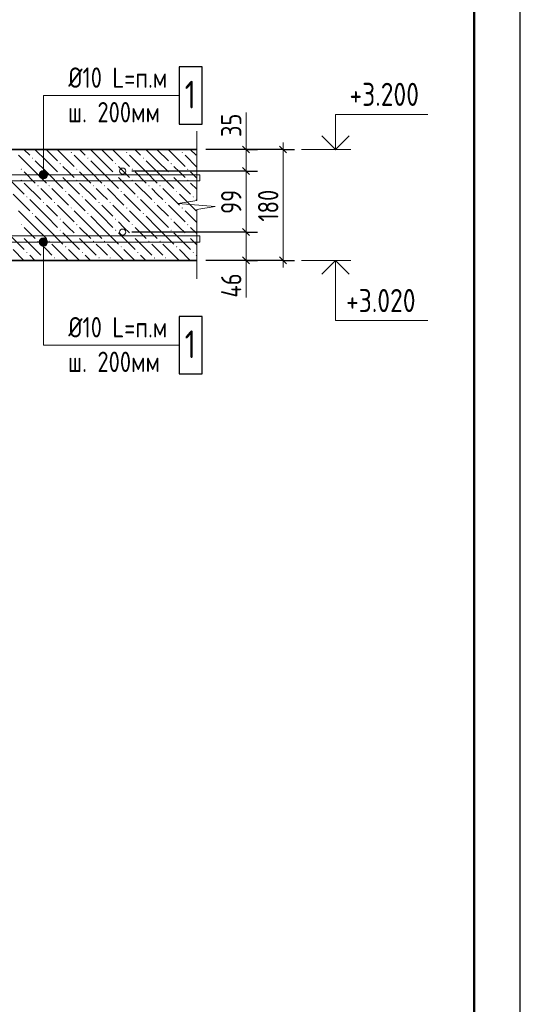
# Model space of a CAD drawing. Header units: millimetres. Extents: x 0 to 43617, y 0 to 59400.
# Tile 21 of 30: x 36585 to 42000, y 26018 to 36668. Entities that reach past the tile are written whole.
import ezdxf

# ---------------------------------------------------------------- set-up
doc = ezdxf.new("R2010")
doc.units = ezdxf.units.MM
for name, color, linetype, lineweight in [('Standard', 7, 'Continuous', 25), ('Позиционная метка линия выноска', 7, 'Continuous', 13), ('Позиционная метка номер позиции', 7, 'Continuous', 13), ('Примечания', 7, 'Continuous', 25), ('Размерная выноска', 7, 'Continuous', 13), ('Фоновоя арматура Х1', 7, 'Continuous', 25)]:
    doc.layers.add(name, color=color, linetype=linetype, lineweight=lineweight)
doc.layers.add('ЖБ Перекрытие верхний уровень', color=7, linetype='Continuous', lineweight=25, true_color=0xe0e0ff)
doc.styles.add('GOST 2.304-81', font='txt')

msp = doc.modelspace()

# ---------------------------------------------------------------- hatches: boundary and pattern name
at = {"layer": 'ЖБ Перекрытие верхний уровень', "linetype": 'Continuous', "lineweight": 18, "transparency": 33554687}
for points in [[(36716, 35171), (36723, 35177), (36729, 35171), (36723, 35164)], [(37136, 35231), (37143, 35237), (37149, 35231), (37143, 35224)], [(37316, 35171), (37323, 35177), (37329, 35171), (37323, 35164)], [(37736, 35231), (37743, 35237), (37749, 35231), (37743, 35224)], [(37916, 35171), (37923, 35177), (37929, 35171), (37923, 35164)], [(38336, 35231), (38343, 35237), (38349, 35231), (38343, 35224)], [(36596, 35051), (36603, 35057), (36609, 35051), (36603, 35044)], [(37016, 35111), (37023, 35117), (37029, 35111), (37023, 35104)], [(37196, 35051), (37203, 35057), (37209, 35051), (37203, 35044)], [(37616, 35111), (37623, 35117), (37629, 35111), (37623, 35104)], [(37796, 35051), (37803, 35057), (37809, 35051), (37803, 35044)], [(38216, 35111), (38223, 35117), (38229, 35111), (38223, 35104)], [(38396, 35051), (38403, 35057), (38409, 35051), (38403, 35044)], [(36596, 34931), (36603, 34937), (36609, 34931), (36603, 34924)], [(37016, 34991), (37023, 34997), (37029, 34991), (37023, 34984)], [(37196, 34931), (37203, 34937), (37209, 34931), (37203, 34924)], [(37616, 34991), (37623, 34997), (37629, 34991), (37623, 34984)], [(37796, 34931), (37803, 34937), (37809, 34931), (37803, 34924)], [(38216, 34991), (38223, 34997), (38229, 34991), (38223, 34984)], [(38396, 34931), (38403, 34937), (38409, 34931), (38403, 34924)], [(36776, 34871), (36783, 34877), (36789, 34871), (36783, 34864)], [(36896, 34871), (36903, 34877), (36909, 34871), (36903, 34864)], [(37376, 34871), (37383, 34877), (37389, 34871), (37383, 34864)], [(37496, 34871), (37503, 34877), (37509, 34871), (37503, 34864)], [(37976, 34871), (37983, 34877), (37989, 34871), (37983, 34864)], [(38096, 34871), (38103, 34877), (38109, 34871), (38103, 34864)], [(36656, 34751), (36663, 34757), (36669, 34751), (36663, 34744)], [(37076, 34811), (37083, 34817), (37089, 34811), (37083, 34804)], [(37256, 34751), (37263, 34757), (37269, 34751), (37263, 34744)], [(37676, 34811), (37683, 34817), (37689, 34811), (37683, 34804)], [(37856, 34751), (37863, 34757), (37869, 34751), (37863, 34744)], [(38276, 34811), (38283, 34817), (38289, 34811), (38283, 34804)], [(38456, 34751), (38463, 34757), (38469, 34751), (38463, 34744)], [(36836, 34691), (36843, 34697), (36849, 34691), (36843, 34684)], [(36956, 34691), (36963, 34697), (36969, 34691), (36963, 34684)], [(37136, 34631), (37143, 34637), (37149, 34631), (37143, 34624)], [(37436, 34691), (37443, 34697), (37449, 34691), (37443, 34684)], [(37556, 34691), (37563, 34697), (37569, 34691), (37563, 34684)], [(37736, 34631), (37743, 34637), (37749, 34631), (37743, 34624)], [(38036, 34691), (38043, 34697), (38049, 34691), (38043, 34684)], [(38156, 34691), (38163, 34697), (38169, 34691), (38163, 34684)], [(38336, 34631), (38343, 34637), (38349, 34631), (38343, 34624)], [(36716, 34571), (36723, 34577), (36729, 34571), (36723, 34564)], [(37016, 34511), (37023, 34517), (37029, 34511), (37023, 34504)], [(37316, 34571), (37323, 34577), (37329, 34571), (37323, 34564)], [(37616, 34511), (37623, 34517), (37629, 34511), (37623, 34504)], [(37916, 34571), (37923, 34577), (37929, 34571), (37923, 34564)], [(38216, 34511), (38223, 34517), (38229, 34511), (38223, 34504)], [(36596, 34451), (36603, 34457), (36609, 34451), (36603, 34444)], [(37016, 34391), (37023, 34397), (37029, 34391), (37023, 34384)], [(37196, 34451), (37203, 34457), (37209, 34451), (37203, 34444)], [(37616, 34391), (37623, 34397), (37629, 34391), (37623, 34384)], [(37796, 34451), (37803, 34457), (37809, 34451), (37803, 34444)], [(38216, 34391), (38223, 34397), (38229, 34391), (38223, 34384)], [(38396, 34451), (38403, 34457), (38409, 34451), (38403, 34444)], [(36596, 34331), (36603, 34337), (36609, 34331), (36603, 34324)], [(37196, 34331), (37203, 34337), (37209, 34331), (37203, 34324)], [(37796, 34331), (37803, 34337), (37809, 34331), (37803, 34324)], [(38396, 34331), (38403, 34337), (38409, 34331), (38403, 34324)], [(36776, 34271), (36783, 34277), (36789, 34271), (36783, 34264)], [(36896, 34271), (36903, 34277), (36909, 34271), (36903, 34264)], [(37076, 34211), (37083, 34217), (37089, 34211), (37083, 34204)], [(37376, 34271), (37383, 34277), (37389, 34271), (37383, 34264)], [(37496, 34271), (37503, 34277), (37509, 34271), (37503, 34264)], [(37676, 34211), (37683, 34217), (37689, 34211), (37683, 34204)], [(37976, 34271), (37983, 34277), (37989, 34271), (37983, 34264)], [(38096, 34271), (38103, 34277), (38109, 34271), (38103, 34264)], [(38276, 34211), (38283, 34217), (38289, 34211), (38283, 34204)], [(36656, 34151), (36663, 34157), (36669, 34151), (36663, 34144)], [(36836, 34091), (36843, 34097), (36849, 34091), (36843, 34084)], [(36956, 34091), (36963, 34097), (36969, 34091), (36963, 34084)], [(37256, 34151), (37263, 34157), (37269, 34151), (37263, 34144)], [(37436, 34091), (37443, 34097), (37449, 34091), (37443, 34084)], [(37556, 34091), (37563, 34097), (37569, 34091), (37563, 34084)], [(37856, 34151), (37863, 34157), (37869, 34151), (37863, 34144)], [(38036, 34091), (38043, 34097), (38049, 34091), (38043, 34084)], [(38156, 34091), (38163, 34097), (38169, 34091), (38163, 34084)], [(38456, 34151), (38463, 34157), (38469, 34151), (38463, 34144)]]:
    msp.add_hatch(color=7, dxfattribs=at).paths.add_polyline_path(points, flags=16)
at = {"layer": 'Позиционная метка линия выноска', "linetype": 'Continuous', "lineweight": 13, "transparency": 33554687}
for points in [[(36880, 35013), (36803, 35013), (36797, 34990)], [(36880, 35013), (36797, 34990), (36887, 34990)], [(36887, 34990), (36797, 34990), (36803, 34968)], [(36864, 35029), (36819, 35029), (36803, 35013)], [(36864, 35029), (36803, 35013), (36880, 35013)], [(36887, 34990), (36803, 34968), (36880, 34968)], [(36880, 34968), (36803, 34968), (36819, 34951)], [(36819, 35029), (36864, 35029), (36842, 35035)], [(36880, 34968), (36819, 34951), (36864, 34951)], [(36864, 34951), (36819, 34951), (36842, 34945)], [(36803, 34286), (36880, 34286), (36864, 34302)], [(36803, 34286), (36864, 34302), (36819, 34302)], [(36819, 34302), (36864, 34302), (36842, 34308)], [(36797, 34263), (36887, 34263), (36880, 34286)], [(36797, 34263), (36880, 34286), (36803, 34286)], [(36803, 34241), (36887, 34263), (36797, 34263)], [(36803, 34241), (36880, 34241), (36887, 34263)], [(36819, 34225), (36880, 34241), (36803, 34241)], [(36819, 34225), (36864, 34225), (36880, 34241)], [(36864, 34225), (36819, 34225), (36842, 34218)]]:
    msp.add_hatch(color=7, dxfattribs=at).paths.add_polyline_path(points)

# ---------------------------------------------------------------- linework, layer by layer
at = {"layer": 'Standard', "color": 251, "linetype": 'Continuous', "lineweight": -3, "true_color": 0x656565, "transparency": 33554687}
for p, q in [((39433, 35263), (38600, 35263)), ((39033, 35263), (38908, 35263)), ((39033, 35263), (39158, 35263)), ((39433, 35263), (39308, 35263)), ((39433, 35263), (39558, 35263)), ((39033, 35030), (38908, 35030)), ((39033, 35030), (39158, 35030)), ((39033, 34370), (38908, 34370)), ((39033, 34370), (39158, 34370)), ((39433, 34063), (38600, 34063)), ((39033, 34063), (38908, 34063)), ((39033, 34063), (39158, 34063)), ((39433, 34063), (39308, 34063)), ((39433, 34063), (39558, 34063))]:
    msp.add_line(p, q, dxfattribs=at)
at = {"layer": 'Standard', "color": 7, "linetype": 'Continuous', "lineweight": 25, "transparency": 33554687}
for p, q in [((38996, 35301), (39071, 35226)), ((39471, 35226), (39396, 35301)), ((38996, 35068), (39071, 34993)), ((38996, 34408), (39071, 34333)), ((38996, 34101), (39071, 34026)), ((39471, 34026), (39396, 34101))]:
    msp.add_line(p, q, dxfattribs=at)
at = {"layer": 'Standard', "color": 7, "linetype": 'Continuous', "lineweight": 13, "transparency": 33554687}
for p, q in [((39033, 35263), (39033, 35338)), ((39033, 35263), (39033, 35030)), ((39433, 35263), (39433, 35338)), ((39633, 35263), (40167, 35263)), ((39033, 35030), (39033, 34370)), ((39033, 34370), (39033, 34063)), ((39033, 34063), (39033, 33988)), ((39433, 34063), (39433, 33988)), ((39633, 34063), (40167, 34063))]:
    msp.add_line(p, q, dxfattribs=at)
msp.add_lwpolyline([(0, 0), (42000, 0), (42000, 59400), (0, 59400), (0, 0)], close=True, dxfattribs=at)
for points in [[(42000, 59400), (0, 59400), (0, 0), (42000, 0), (42000, 59400)], [(42000, 59400), (0, 59400), (0, 0), (42000, 0), (42000, 59400)], [(40000, 35263), (40000, 35643), (41000, 35643)], [(39433, 34063), (39433, 34748), (39433, 34748), (39433, 35263)], [(40000, 34063), (40000, 33413), (41000, 33413)]]:
    msp.add_lwpolyline(points, dxfattribs=at)
at = {"layer": 'Standard', "color": 7, "linetype": 'Continuous', "lineweight": 25, "transparency": 33554687}
msp.add_lwpolyline([(42000, 59400), (0, 59400), (0, 0), (42000, 0), (42000, 59400)], dxfattribs=at)
at = {"layer": 'Standard', "color": 7, "linetype": 'Continuous', "lineweight": 50, "transparency": 33554687}
msp.add_lwpolyline([(2000, 58900), (41500, 58900), (41500, 500), (2000, 500), (2000, 58900)], close=True, dxfattribs=at)
at = {"layer": 'Standard', "color": 7, "linetype": 'Continuous', "lineweight": 35, "transparency": 33554687}
for points in [[(39852, 35412), (40000, 35263), (40149, 35412)], [(39852, 33915), (40000, 34063), (40149, 33915)]]:
    msp.add_lwpolyline(points, dxfattribs=at)
at = {"layer": 'Standard', "color": 251, "linetype": 'Continuous', "lineweight": -3, "true_color": 0x656565, "transparency": 33554687}
for points in [[(39033, 35263), (39016, 35263), (39016, 35263), (39016, 35263), (39016, 35263), (38600, 35263)], [(39033, 35030), (39016, 35030), (39016, 35030), (39016, 35030), (39016, 35030), (37798, 35030)], [(39033, 34370), (39016, 34370), (39016, 34370), (37798, 34370)], [(39033, 34063), (39016, 34063), (39016, 34063), (38600, 34063)]]:
    msp.add_lwpolyline(points, dxfattribs=at)
at = {"layer": 'ЖБ Перекрытие верхний уровень', "color": 7, "linetype": 'Continuous', "lineweight": 35, "transparency": 33554687}
for p, q in [((38500, 35263), (31833, 35263)), ((31833, 34063), (38500, 34063))]:
    msp.add_line(p, q, dxfattribs=at)
at = {"layer": 'ЖБ Перекрытие верхний уровень', "color": 9, "linetype": 'Continuous', "lineweight": 18, "true_color": 0xc7c7c7, "transparency": 33554687}
for p, q in [((36630, 35263), (36693, 35201)), ((36873, 35141), (36750, 35263)), ((36873, 35261), (36993, 35141)), ((36993, 35261), (37173, 35081)), ((37110, 35263), (37113, 35261)), ((37230, 35263), (37293, 35201)), ((37473, 35141), (37350, 35263)), ((37473, 35261), (37593, 35141)), ((37593, 35261), (37773, 35081)), ((37710, 35263), (37713, 35261)), ((37830, 35263), (37893, 35201)), ((38073, 35141), (37950, 35263)), ((38073, 35261), (38193, 35141)), ((38193, 35261), (38373, 35081)), ((38310, 35263), (38313, 35261)), ((38430, 35263), (38493, 35201)), ((36753, 35021), (36573, 35201)), ((37353, 35021), (37173, 35201)), ((37953, 35021), (37773, 35201)), ((38500, 35074), (38373, 35201)), ((36753, 35141), (36873, 35021)), ((36873, 35141), (36993, 35021)), ((37113, 35021), (37053, 35081)), ((37353, 35141), (37473, 35021)), ((37473, 35141), (37593, 35021)), ((37713, 35021), (37653, 35081)), ((37953, 35141), (38073, 35021)), ((38073, 35141), (38193, 35021)), ((38313, 35021), (38253, 35081)), ((36453, 34961), (36633, 34781)), ((36633, 35021), (36753, 34901)), ((36753, 35021), (36873, 34901)), ((36873, 35021), (37053, 34841)), ((37053, 34961), (37233, 34781)), ((37173, 34961), (37113, 35021)), ((37233, 35021), (37353, 34901)), ((37353, 35021), (37473, 34901)), ((37473, 35021), (37653, 34841)), ((37653, 34961), (37833, 34781)), ((37773, 34961), (37713, 35021)), ((37833, 35021), (37953, 34901)), ((37953, 35021), (38073, 34901)), ((38073, 35021), (38253, 34841)), ((38253, 34961), (38433, 34781)), ((38373, 34961), (38313, 35021)), ((38433, 35021), (38500, 34954)), ((36633, 34901), (36813, 34721)), ((36873, 34781), (36813, 34841)), ((36933, 34841), (37113, 34661)), ((37233, 34901), (37413, 34721)), ((37473, 34781), (37413, 34841)), ((37533, 34841), (37713, 34661)), ((37833, 34901), (38013, 34721)), ((38073, 34781), (38013, 34841)), ((38133, 34841), (38313, 34661)), ((38433, 34901), (38500, 34834)), ((36513, 34781), (36693, 34601)), ((36873, 34541), (36693, 34721)), ((36933, 34721), (36873, 34781)), ((37113, 34781), (37293, 34601)), ((37473, 34541), (37293, 34721)), ((37533, 34721), (37473, 34781)), ((37713, 34781), (37893, 34601)), ((38073, 34541), (37893, 34721)), ((38133, 34721), (38073, 34781)), ((38313, 34781), (38493, 34601)), ((38500, 34714), (38493, 34721)), ((36873, 34661), (36993, 34541)), ((36993, 34661), (37173, 34481)), ((37473, 34661), (37593, 34541)), ((37593, 34661), (37773, 34481)), ((38073, 34661), (38193, 34541)), ((38193, 34661), (38373, 34481)), ((36753, 34421), (36573, 34601)), ((36753, 34541), (36873, 34421)), ((36873, 34541), (36993, 34421)), ((37353, 34421), (37173, 34601)), ((37353, 34541), (37473, 34421)), ((37473, 34541), (37593, 34421)), ((37953, 34421), (37773, 34601)), ((37953, 34541), (38073, 34421)), ((38073, 34541), (38193, 34421)), ((38500, 34474), (38373, 34601)), ((36633, 34421), (36753, 34301)), ((36753, 34421), (36873, 34301)), ((36873, 34421), (37053, 34241)), ((37113, 34421), (37053, 34481)), ((37173, 34361), (37113, 34421)), ((37233, 34421), (37353, 34301)), ((37353, 34421), (37473, 34301)), ((37473, 34421), (37653, 34241)), ((37713, 34421), (37653, 34481)), ((37773, 34361), (37713, 34421)), ((37833, 34421), (37953, 34301)), ((37953, 34421), (38073, 34301)), ((38073, 34421), (38253, 34241)), ((38313, 34421), (38253, 34481)), ((38373, 34361), (38313, 34421)), ((38433, 34421), (38500, 34354)), ((36453, 34361), (36633, 34181)), ((36633, 34301), (36813, 34121)), ((37053, 34361), (37233, 34181)), ((37233, 34301), (37413, 34121)), ((37653, 34361), (37833, 34181)), ((37833, 34301), (38013, 34121)), ((38253, 34361), (38433, 34181)), ((38433, 34301), (38500, 34234)), ((36873, 34181), (36813, 34241)), ((36933, 34241), (37110, 34063)), ((37473, 34181), (37413, 34241)), ((37533, 34241), (37710, 34063)), ((38073, 34181), (38013, 34241)), ((38133, 34241), (38310, 34063)), ((36513, 34181), (36630, 34063)), ((36750, 34063), (36693, 34121)), ((36933, 34121), (36873, 34181)), ((37113, 34181), (37230, 34063)), ((37350, 34063), (37293, 34121)), ((37533, 34121), (37473, 34181)), ((37713, 34181), (37830, 34063)), ((37950, 34063), (37893, 34121)), ((38133, 34121), (38073, 34181)), ((38313, 34181), (38430, 34063)), ((38500, 34114), (38493, 34121))]:
    msp.add_line(p, q, dxfattribs=at)
at = {"layer": 'Позиционная метка линия выноска', "color": 7, "linetype": 'Continuous', "lineweight": 13, "transparency": 33554687}
for p, q in [((36797, 34990), (36797, 34990)), ((36842, 35035), (36842, 35035)), ((36842, 34945), (36842, 34945)), ((36887, 34990), (36887, 34990)), ((36842, 34308), (36842, 34308)), ((36797, 34263), (36797, 34263)), ((36842, 34218), (36842, 34218)), ((36887, 34263), (36887, 34263))]:
    msp.add_line(p, q, dxfattribs=at)
for points in [[(38317, 35847), (36842, 35847), (36842, 34990)], [(38317, 33147), (36842, 33147), (36842, 34263)]]:
    msp.add_lwpolyline(points, dxfattribs=at)
for centre in [(36842, 34990), (36842, 34263)]:
    msp.add_circle(centre, 45, dxfattribs=at)
at = {"layer": 'Позиционная метка номер позиции', "color": 7, "linetype": 'Continuous', "lineweight": 25, "transparency": 33554687}
for points in [[(38310, 35537), (38560, 35537), (38560, 36157), (38310, 36157), (38310, 35537)], [(38310, 32837), (38560, 32837), (38560, 33457), (38310, 33457), (38310, 32837)]]:
    msp.add_lwpolyline(points, dxfattribs=at)
at = {"layer": 'Примечания', "color": 7, "linetype": 'Continuous', "lineweight": 13, "transparency": 33554687}
for p, q in [((38500, 35463), (38500, 34711)), ((38500, 34711), (38300, 34679)), ((38300, 34679), (38700, 34647)), ((38700, 34647), (38500, 34615)), ((38500, 34615), (38500, 33863)), ((38500, 33863), (38500, 33863))]:
    msp.add_line(p, q, dxfattribs=at)
at = {"layer": 'Размерная выноска', "color": 7, "linetype": 'Continuous', "lineweight": 13, "transparency": 33554687}
for p, q in [((39033, 35263), (39033, 35663)), ((39033, 34063), (39033, 33663))]:
    msp.add_line(p, q, dxfattribs=at)
at = {"layer": 'Фоновоя арматура Х1', "color": 251, "linetype": 'Continuous', "lineweight": 18, "true_color": 0x656565, "transparency": 33554687}
for points in [[(32000, 34923), (38533, 34923), (38533, 34990), (32000, 34990), (32000, 34923)], [(32000, 34923), (38533, 34923), (38533, 34990), (32000, 34990), (32000, 34923)], [(32000, 34263), (38533, 34263), (38533, 34330), (32000, 34330), (32000, 34263)], [(32000, 34263), (38533, 34263), (38533, 34330), (32000, 34330), (32000, 34263)], [(32000, 34263), (38533, 34263), (38533, 34330), (32000, 34330), (32000, 34263)]]:
    msp.add_lwpolyline(points, dxfattribs=at)
for centre in [(37698, 35030), (37698, 34370)]:
    msp.add_circle(centre, 33.3, dxfattribs=at)

# ---------------------------------------------------------------- texts
at = {"layer": 'Standard', "color": 7, "linetype": 'Continuous', "lineweight": 25, "transparency": 33554687, "char_height": 250, "attachment_point": 7, "style": 'GOST 2.304-81'}
for s, insert, width in [('+3.200', (40152, 35735), 924.17), ('+3.020', (40115, 33505), 924.19)]:
    msp.add_mtext(s, dxfattribs=dict(at, insert=insert, width=width))
at = {"layer": 'Standard', "color": 7, "linetype": 'Continuous', "lineweight": 25, "transparency": 33554687, "char_height": 220, "attachment_point": 7, "rotation": 90, "style": 'GOST 2.304-81'}
for s, insert, width in [('35', (38983, 35398), 360.16), ('180', (39383, 34484), 485.09), ('99', (38983, 34567), 391.31), ('46', (38983, 33662), 391.32)]:
    msp.add_mtext(s, dxfattribs=dict(at, insert=insert, width=width))
at = {"layer": 'Позиционная метка номер позиции', "color": 7, "linetype": 'Continuous', "lineweight": 25, "transparency": 33554687, "attachment_point": 7, "style": 'GOST 2.304-81'}
for s, insert, char_height, width in [('Ø10\\~L=п.м', (37111, 35931), 220, 1112.95), ('1', (38370, 35707), 300, 277.87), ('ш.\\~200мм', (37107, 35557), 220, 1125.89), ('Ø10\\~L=п.м', (37111, 33231), 220, 1112.95), ('1', (38370, 33007), 300, 277.87), ('ш.\\~200мм', (37107, 32857), 220, 1125.89)]:
    msp.add_mtext(s, dxfattribs=dict(at, insert=insert, char_height=char_height, width=width))

doc.saveas('drawing.dxf')
